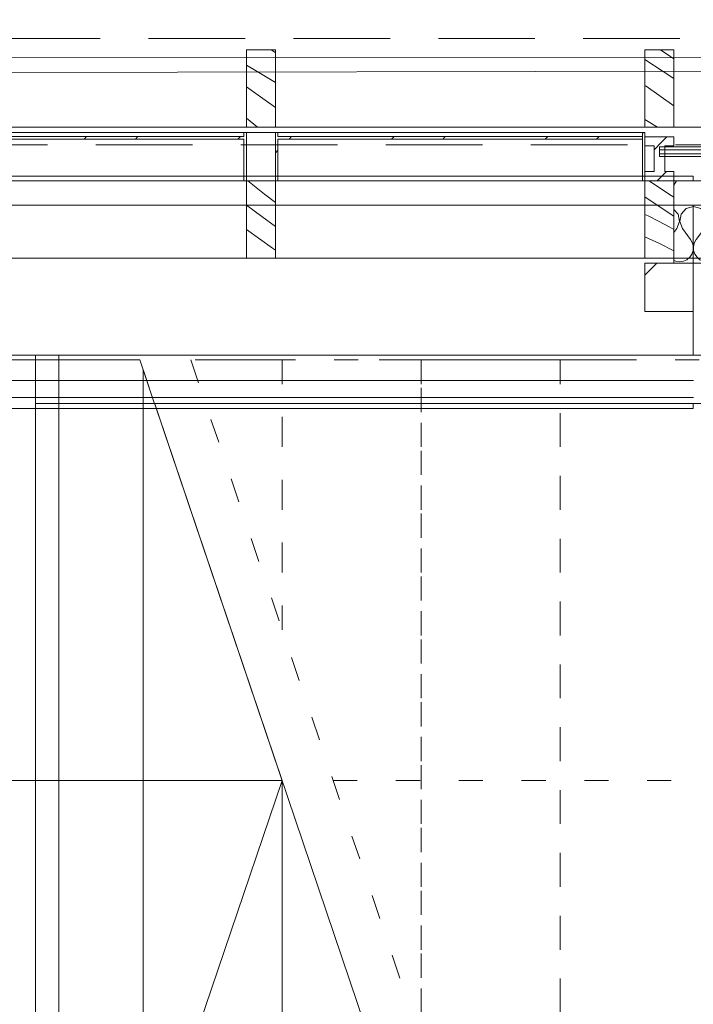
# Model space of a CAD drawing. Header units: millimetres. Extents: x 74467 to 235410, y -65 to 114857.
# Tile 118 of 256: x 95148 to 96543, y 101553 to 103590. Entities that reach past the tile are written whole.
import ezdxf
from ezdxf.enums import TextEntityAlignment as Align

# ---------------------------------------------------------------- set-up
doc = ezdxf.new("R2010")
doc.units = ezdxf.units.MM
doc.header["$MEASUREMENT"] = 0
for name, pattern in [('Katkend topelt', [1093.611073, 529.166651, -211.666656, 141.111112, -211.666656]), ('Katkend varjatud', [300, 200, -100]), ('Punktiir tihe', [176.388884, 0, -176.388884]), ('Putukavõrk', [130, 50, -80]), ('Wipeout_Contour', [1000, 0, -1000])]:
    doc.linetypes.add(name, pattern=pattern)
for name, color, linetype in [('00 Kunstikonkursi LÜ jaoks asendi 2D', 7, 'Continuous'), ('00 Teljed.AR', 7, 'Continuous'), ('1232 Välisseinad.AR', 7, 'Continuous'), ('1235 Vahelaed.AR', 7, 'Continuous'), ('1237 Trepid.AR', 7, 'Continuous'), ('1245 Klaasfassaadid.AR', 7, 'Continuous'), ('1247 Lamellid.AR', 7, 'Continuous'), ('1248 Vihmaveerennid.AR', 7, 'Continuous'), ('1249 Fassaadirestid.AR', 7, 'Continuous'), ('1311 Siseseinad.AR', 7, 'Continuous'), ('1317 Käsipuud.SA', 7, 'Continuous')]:
    doc.layers.add(name, color=color, linetype=linetype)
doc.styles.add('GENERATED_STYLE_3', font='txt')
pattern_1 = [(45, (0, 0), (-159.09903, 159.09903), []), (45, (-53.03, 53.03), (-159.09903, 159.09903), [])]
pattern_2 = [(45, (0, 0), (-176.7767, 176.7767), []), (45, (-35.36, 35.36), (-176.7767, 176.7767), []), (45, (-70.7, 70.7), (-176.7767, 176.7767), [])]
pattern_3 = [(45, (0, 0), (-459.6194, 459.6194), []), (45, (-91.9, 91.9), (-459.6194, 459.6194), [])]

# ---------------------------------------------------------------- blocks, each defined once
blk = doc.blocks.new('Slab_24_1', base_point=(93030.2, 94685.9))
at = {"color": 254, "linetype": 'Wipeout_Contour', "lineweight": 0, "ltscale": 1638970.599316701}
blk.add_wipeout([(93142.6, 95485.8), (93030.2, 94685.9), (93142.6, 94685.9), (94852.6, 94685.9), (94852.6, 96965.9), (98742.6, 96965.9), (98742.6, 98575.9), (98742.6, 103085.9), (96832.6, 103085.9), (96832.6, 98575.9), (93142.6, 98575.9), (93142.6, 96965.9)], dxfattribs=at).dxf.layer = '1235 Vahelaed.AR'
blk = doc.blocks.new('Slab_31_1', base_point=(93242.6, 103265.9))
at = {"layer": '1232 Välisseinad.AR', "color": 7, "linetype": 'Continuous', "lineweight": 13, "flags": 128}
blk.add_lwpolyline([(93242.6, 103265.9), (93242.6, 102784.9), (96542.6, 102784.9), (96542.6, 103265.9)], close=True, dxfattribs=at)
blk = doc.blocks.new('Wall_13_1', base_point=(93142.6, 102895.9))
at = {"color": 254, "linetype": 'Wipeout_Contour', "lineweight": 0, "ltscale": 561157.46853}
blk.add_wipeout([(96832.6, 103255.9), (93142.6, 103255.9), (93142.6, 103205.9), (96832.6, 103205.9)], dxfattribs=at).dxf.layer = '1232 Välisseinad.AR'
at = {"layer": '1232 Välisseinad.AR', "color": 7, "linetype": 'Continuous', "lineweight": 13, "flags": 128}
blk.add_lwpolyline([(96832.6, 103255.9), (93142.6, 103255.9)], dxfattribs=at)
at = {"color": 254, "linetype": 'Wipeout_Contour', "lineweight": 0, "ltscale": 560907.328688}
blk.add_wipeout([(96832.6, 103205.9), (93142.6, 103205.9), (93142.6, 103085.9), (96832.6, 103085.9)], dxfattribs=at).dxf.layer = '1232 Välisseinad.AR'
at = {"color": 254, "linetype": 'Wipeout_Contour', "lineweight": 0, "ltscale": 560451.435164}
blk.add_wipeout([(96832.6, 103085.9), (93142.6, 103085.9), (93142.6, 102895.9), (96832.6, 102895.9)], dxfattribs=at).dxf.layer = '1232 Välisseinad.AR'
at = {"layer": '1232 Välisseinad.AR', "color": 7, "linetype": 'Continuous', "lineweight": 13, "flags": 128}
blk.add_lwpolyline([(93142.6, 102895.9), (96832.6, 102895.9)], dxfattribs=at)
blk = doc.blocks.new('Wall_15_1', base_point=(95180.8, 102895.9))
at = {"color": 254, "linetype": 'Wipeout_Contour', "lineweight": 0, "ltscale": 562517.456687}
blk.add_wipeout([(95180.8, 102795.9), (96642.6, 102795.9), (96642.6, 102895.9), (95180.8, 102895.9)], dxfattribs=at).dxf.layer = '1232 Välisseinad.AR'
at = {"layer": '1232 Välisseinad.AR', "color": 7, "linetype": 'Continuous', "lineweight": 13, "flags": 128}
for points in [[(96642.6, 102895.9), (95180.8, 102895.9)], [(95180.8, 102795.9), (96642.6, 102795.9)]]:
    blk.add_lwpolyline(points, dxfattribs=at)
blk = doc.blocks.new('Beam_5_1', base_point=(92342.6, 103526.9))
at = {"color": 254, "linetype": 'Wipeout_Contour', "lineweight": 0, "ltscale": 560725.534875}
blk.add_wipeout([(92342.6, 103366.9), (96832.6, 103366.9), (96832.6, 103526.9), (92342.6, 103526.9)], dxfattribs=at).dxf.layer = '1247 Lamellid.AR'
at = {"layer": '1247 Lamellid.AR', "color": 7, "linetype": 'Continuous', "lineweight": 13, "flags": 128}
for points in [[(92342.6, 103526.9), (96832.6, 103526.9)], [(92342.6, 103366.9), (96832.6, 103366.9)]]:
    blk.add_lwpolyline(points, dxfattribs=at)
blk = doc.blocks.new('Beam_45_1', base_point=(92342.6, 103526.9))
at = {"layer": '1247 Lamellid.AR', "color": 7, "linetype": 'Katkend varjatud', "lineweight": 13, "flags": 128}
for points in [[(92342.6, 103526.9), (96832.6, 103526.9)], [(92342.6, 103366.9), (96832.6, 103366.9)]]:
    blk.add_lwpolyline(points, dxfattribs=at)
blk = doc.blocks.new('Beam_95_1', base_point=(92372.6, 103255.9))
at = {"color": 254, "linetype": 'Wipeout_Contour', "lineweight": 0, "ltscale": 559966.03123}
blk.add_wipeout([(92372.6, 103255.9), (92372.6, 103095.9), (96832.6, 103095.9), (96832.6, 103255.9)], dxfattribs=at).dxf.layer = '1249 Fassaadirestid.AR'
at = {"layer": '1249 Fassaadirestid.AR', "color": 7, "linetype": 'Continuous', "lineweight": 13}
for p, q in [((92372.6, 103255.9), (96832.6, 103255.9)), ((92372.6, 103095.9), (96832.6, 103095.9))]:
    blk.add_line(p, q, dxfattribs=at)
blk = doc.blocks.new('Beam_96_1', base_point=(92372.6, 103255.9))
at = {"layer": '1249 Fassaadirestid.AR', "color": 7, "linetype": 'Katkend varjatud', "lineweight": 13}
for p, q in [((92372.6, 103255.9), (96832.6, 103255.9)), ((92372.6, 103095.9), (96832.6, 103095.9))]:
    blk.add_line(p, q, dxfattribs=at)
blk = doc.blocks.new('Roof_1_1', base_point=(96542.6, 103205.9))
at = {"layer": '1311 Siseseinad.AR', "color": 7, "linetype": 'Continuous', "lineweight": 13, "flags": 128}
for points in [[(93142.6, 103205.9), (96542.6, 103205.9)], [(96542.6, 103205.9), (96542.6, 102895.9)], [(95229.2, 102895.9), (95229.2, 101165.3)], [(96542.6, 102895.9), (95229.2, 102895.9)]]:
    blk.add_lwpolyline(points, dxfattribs=at)
blk = doc.blocks.new('Roof_2_1', base_point=(95180.8, 101165.3))
at = {"layer": '1311 Siseseinad.AR', "color": 7, "linetype": 'Continuous', "lineweight": 13, "flags": 128}
for points in [[(95180.8, 102895.9), (96642.6, 102895.9)], [(95180.8, 101165.3), (95180.8, 102895.9)], [(96642.6, 102895.9), (96642.6, 101165.3)], [(96642.6, 101165.3), (95180.8, 101165.3)]]:
    blk.add_lwpolyline(points, dxfattribs=at)
blk = doc.blocks.new('Curtain Wall_1_1')
at = {"layer": '1249 Fassaadirestid.AR', "linetype": 'Continuous', "lineweight": 13, "true_color": 0x8c8d8c}
h = blk.add_hatch(dxfattribs=at)
h.set_pattern_fill('Teras_0001', color=252, style=0, pattern_type=2)
h.set_pattern_definition(pattern_1)
h.paths.add_polyline_path([(95617.6, 103355.9), (95612.6, 103355.9), (95612.6, 103255.9), (95617.6, 103255.9)])
h = blk.add_hatch(dxfattribs=at)
h.set_pattern_fill('Teras_0001', color=252, style=0, pattern_type=2)
h.set_pattern_definition(pattern_1)
h.paths.add_polyline_path([(95682.6, 103355.9), (95677.6, 103355.9), (95677.6, 103255.9), (95682.6, 103255.9)])
h = blk.add_hatch(dxfattribs=at)
h.set_pattern_fill('Teras_0001', color=252, style=0, pattern_type=2)
h.set_pattern_definition(pattern_1)
h.paths.add_polyline_path([(96437.6, 103255.9), (96442.6, 103255.9), (96442.6, 103355.9), (96437.6, 103355.9)])
h = blk.add_hatch(dxfattribs=at)
h.set_pattern_fill('Teras_0001', color=252, style=0, pattern_type=2)
h.set_pattern_definition(pattern_1)
h.paths.add_polyline_path([(94857.6, 103347.9), (94857.6, 103342.7), (95612.6, 103342.7), (95612.6, 103347.9)])
h = blk.add_hatch(dxfattribs=at)
h.set_pattern_fill('Teras_0001', color=252, style=0, pattern_type=2)
h.set_pattern_definition(pattern_1)
h.paths.add_polyline_path([(95682.6, 103347.9), (95682.6, 103342.7), (96437.6, 103342.7), (96437.6, 103347.9)])
at = {"layer": '1249 Fassaadirestid.AR', "color": 7, "linetype": 'Katkend varjatud', "lineweight": 13}
for p, q in [((94857.6, 103355.9), (95617.6, 103355.9)), ((94857.6, 103355.9), (95617.6, 103355.9)), ((94857.6, 103355.9), (95617.6, 103355.9)), ((94857.6, 103355.9), (95617.6, 103355.9)), ((94857.6, 103355.9), (95617.6, 103355.9)), ((94857.6, 103355.9), (95617.6, 103355.9)), ((94857.6, 103355.9), (95617.6, 103355.9)), ((94857.6, 103355.9), (95617.6, 103355.9)), ((94857.6, 103355.9), (95617.6, 103355.9)), ((94857.6, 103355.9), (95617.6, 103355.9)), ((94857.6, 103355.9), (95617.6, 103355.9)), ((94857.6, 103355.9), (95617.6, 103355.9)), ((94857.6, 103355.9), (95617.6, 103355.9)), ((94857.6, 103355.9), (95617.6, 103355.9)), ((94857.6, 103355.9), (95617.6, 103355.9)), ((94857.6, 103355.9), (95617.6, 103355.9)), ((94857.6, 103355.9), (95617.6, 103355.9)), ((94857.6, 103355.9), (95617.6, 103355.9)), ((94857.6, 103355.9), (95617.6, 103355.9)), ((94857.6, 103355.9), (95617.6, 103355.9)), ((94857.6, 103355.9), (95617.6, 103355.9)), ((94857.6, 103355.9), (95617.6, 103355.9)), ((94857.6, 103355.9), (95617.6, 103355.9)), ((94857.6, 103355.9), (95617.6, 103355.9)), ((94857.6, 103355.9), (95617.6, 103355.9)), ((94857.6, 103355.9), (95617.6, 103355.9)), ((94857.6, 103355.9), (95617.6, 103355.9)), ((94857.6, 103355.9), (95617.6, 103355.9)), ((94857.6, 103355.9), (95617.6, 103355.9)), ((94857.6, 103355.9), (95617.6, 103355.9)), ((94857.6, 103355.9), (95617.6, 103355.9)), ((94857.6, 103355.9), (95617.6, 103355.9)), ((94857.6, 103355.9), (95617.6, 103355.9)), ((94857.6, 103355.9), (95617.6, 103355.9)), ((94857.6, 103355.9), (95617.6, 103355.9)), ((94857.6, 103355.9), (95617.6, 103355.9)), ((94857.6, 103355.9), (95617.6, 103355.9)), ((94857.6, 103355.9), (95617.6, 103355.9)), ((94857.6, 103355.9), (95617.6, 103355.9)), ((94857.6, 103355.9), (95617.6, 103355.9)), ((94857.6, 103355.9), (95617.6, 103355.9)), ((94857.6, 103355.9), (95617.6, 103355.9)), ((94857.6, 103355.9), (95617.6, 103355.9)), ((95617.6, 103355.9), (95652.6, 103355.9)), ((95652.6, 103355.9), (95682.6, 103355.9)), ((95682.6, 103355.9), (96440.1, 103355.9)), ((95682.6, 103355.9), (96440.1, 103355.9)), ((95682.6, 103355.9), (96440.1, 103355.9)), ((95682.6, 103355.9), (96440.1, 103355.9)), ((95682.6, 103355.9), (96440.1, 103355.9)), ((95682.6, 103355.9), (96440.1, 103355.9)), ((95682.6, 103355.9), (96440.1, 103355.9)), ((95682.6, 103355.9), (96440.1, 103355.9)), ((95682.6, 103355.9), (96440.1, 103355.9)), ((95682.6, 103355.9), (96440.1, 103355.9)), ((95682.6, 103355.9), (96440.1, 103355.9)), ((95682.6, 103355.9), (96440.1, 103355.9)), ((95682.6, 103355.9), (96440.1, 103355.9)), ((95682.6, 103355.9), (96440.1, 103355.9)), ((95682.6, 103355.9), (96440.1, 103355.9)), ((95682.6, 103355.9), (96440.1, 103355.9)), ((95682.6, 103355.9), (96440.1, 103355.9)), ((95682.6, 103355.9), (96440.1, 103355.9)), ((95682.6, 103355.9), (96440.1, 103355.9)), ((95682.6, 103355.9), (96440.1, 103355.9)), ((95682.6, 103355.9), (96440.1, 103355.9)), ((95682.6, 103355.9), (96440.1, 103355.9)), ((95682.6, 103355.9), (96440.1, 103355.9)), ((95682.6, 103355.9), (96440.1, 103355.9)), ((95682.6, 103355.9), (96440.1, 103355.9)), ((95682.6, 103355.9), (96440.1, 103355.9)), ((95682.6, 103355.9), (96440.1, 103355.9)), ((95682.6, 103355.9), (96440.1, 103355.9)), ((95682.6, 103355.9), (96440.1, 103355.9)), ((95682.6, 103355.9), (96440.1, 103355.9)), ((95682.6, 103355.9), (96440.1, 103355.9)), ((95682.6, 103355.9), (96440.1, 103355.9)), ((95682.6, 103355.9), (96440.1, 103355.9)), ((95682.6, 103355.9), (96440.1, 103355.9)), ((95682.6, 103355.9), (96440.1, 103355.9)), ((95682.6, 103355.9), (96440.1, 103355.9)), ((95682.6, 103355.9), (96440.1, 103355.9)), ((95682.6, 103355.9), (96440.1, 103355.9)), ((95682.6, 103355.9), (96440.1, 103355.9)), ((95682.6, 103355.9), (96440.1, 103355.9)), ((95682.6, 103355.9), (96440.1, 103355.9)), ((95682.6, 103355.9), (96440.1, 103355.9)), ((95682.6, 103355.9), (96440.1, 103355.9)), ((96440.1, 103355.9), (96440.1, 103355.9)), ((96440.1, 103355.9), (96440.1, 103355.9)), ((96440.1, 103355.9), (96440.1, 103355.9)), ((96440.1, 103355.9), (96440.1, 103355.9))]:
    blk.add_line(p, q, dxfattribs=at)
at = {"layer": '1249 Fassaadirestid.AR', "color": 7, "linetype": 'Continuous', "lineweight": 13}
for p, q in [((94857.6, 103355.9), (95617.6, 103355.9)), ((94857.6, 103355.9), (95617.6, 103355.9)), ((94857.6, 103355.9), (95617.6, 103355.9)), ((94857.6, 103355.9), (95617.6, 103355.9)), ((94857.6, 103355.9), (95617.6, 103355.9)), ((94857.6, 103355.9), (95617.6, 103355.9)), ((94857.6, 103355.9), (95617.6, 103355.9)), ((94857.6, 103355.9), (95617.6, 103355.9)), ((94857.6, 103355.9), (95617.6, 103355.9)), ((94857.6, 103355.9), (95617.6, 103355.9)), ((94857.6, 103355.9), (95617.6, 103355.9)), ((94857.6, 103355.9), (95617.6, 103355.9)), ((94857.6, 103355.9), (95617.6, 103355.9)), ((94857.6, 103355.9), (95617.6, 103355.9)), ((94857.6, 103355.9), (95617.6, 103355.9)), ((94857.6, 103355.9), (95617.6, 103355.9)), ((94857.6, 103355.9), (95617.6, 103355.9)), ((94857.6, 103355.9), (95617.6, 103355.9)), ((94857.6, 103355.9), (95617.6, 103355.9)), ((94857.6, 103355.9), (95617.6, 103355.9)), ((94857.6, 103355.9), (95617.6, 103355.9)), ((94857.6, 103355.9), (95617.6, 103355.9)), ((94857.6, 103355.9), (95617.6, 103355.9)), ((94857.6, 103355.9), (95617.6, 103355.9)), ((94857.6, 103355.9), (95617.6, 103355.9)), ((94857.6, 103355.9), (95617.6, 103355.9)), ((94857.6, 103355.9), (95617.6, 103355.9)), ((94857.6, 103355.9), (95617.6, 103355.9)), ((95612.6, 103355.9), (95612.6, 103347.9)), ((95617.6, 103355.9), (95612.6, 103355.9)), ((95617.6, 103355.9), (95652.6, 103355.9)), ((95617.6, 103355.9), (95617.6, 103255.9)), ((95652.6, 103355.9), (95682.6, 103355.9)), ((95682.6, 103355.9), (95677.6, 103355.9)), ((95677.6, 103355.9), (95677.6, 103255.9)), ((95682.6, 103355.9), (96440.1, 103355.9)), ((95682.6, 103355.9), (96440.1, 103355.9)), ((95682.6, 103355.9), (96440.1, 103355.9)), ((95682.6, 103355.9), (96440.1, 103355.9)), ((95682.6, 103355.9), (96440.1, 103355.9)), ((95682.6, 103355.9), (96440.1, 103355.9)), ((95682.6, 103355.9), (96440.1, 103355.9)), ((95682.6, 103355.9), (96440.1, 103355.9)), ((95682.6, 103355.9), (96440.1, 103355.9)), ((95682.6, 103355.9), (96440.1, 103355.9)), ((95682.6, 103355.9), (96440.1, 103355.9)), ((95682.6, 103355.9), (96440.1, 103355.9)), ((95682.6, 103355.9), (96440.1, 103355.9)), ((95682.6, 103355.9), (96440.1, 103355.9)), ((95682.6, 103355.9), (96440.1, 103355.9)), ((95682.6, 103355.9), (96440.1, 103355.9)), ((95682.6, 103355.9), (96440.1, 103355.9)), ((95682.6, 103355.9), (96440.1, 103355.9)), ((95682.6, 103355.9), (96440.1, 103355.9)), ((95682.6, 103355.9), (96440.1, 103355.9)), ((95682.6, 103355.9), (96440.1, 103355.9)), ((95682.6, 103355.9), (96440.1, 103355.9)), ((95682.6, 103355.9), (96440.1, 103355.9)), ((95682.6, 103355.9), (96440.1, 103355.9)), ((95682.6, 103355.9), (96440.1, 103355.9)), ((95682.6, 103355.9), (96440.1, 103355.9)), ((95682.6, 103355.9), (96440.1, 103355.9)), ((95682.6, 103355.9), (96440.1, 103355.9)), ((95682.6, 103355.9), (95682.6, 103347.9)), ((96440.1, 103355.9), (96440.1, 103355.9)), ((95612.6, 103347.9), (94857.6, 103347.9)), ((95612.6, 103342.7), (94857.6, 103342.7)), ((95612.6, 103342.7), (95612.6, 103255.9)), ((96437.6, 103347.9), (95682.6, 103347.9)), ((95682.6, 103342.7), (95682.6, 103255.9)), ((96437.6, 103342.7), (95682.6, 103342.7)), ((95617.6, 103255.9), (95612.6, 103255.9)), ((95682.6, 103255.9), (95677.6, 103255.9))]:
    blk.add_line(p, q, dxfattribs=at)
at = {"layer": '1249 Fassaadirestid.AR', "color": 7, "linetype": 'Continuous', "lineweight": 15}
for p, q in [((96437.6, 103355.9), (96437.6, 103347.9)), ((96442.6, 103355.9), (96437.6, 103355.9)), ((96442.6, 103355.9), (96442.6, 103255.9)), ((96437.6, 103347.9), (96437.6, 103342.7)), ((96437.6, 103342.7), (96437.6, 103255.9)), ((96442.6, 103255.9), (96437.6, 103255.9))]:
    blk.add_line(p, q, dxfattribs=at)
at = {"layer": '1249 Fassaadirestid.AR', "color": 7, "linetype": 'Katkend varjatud', "lineweight": 13}
for p in [(95617.6, 103355.9), (95617.6, 103355.9), (95617.6, 103355.9), (95617.6, 103355.9), (95617.6, 103355.9), (95617.6, 103355.9), (95617.6, 103355.9), (95617.6, 103355.9), (95617.6, 103355.9), (95617.6, 103355.9), (95617.6, 103355.9), (95617.6, 103355.9), (95617.6, 103355.9), (95617.6, 103355.9), (95617.6, 103355.9), (95617.6, 103355.9), (95617.6, 103355.9), (95617.6, 103355.9), (95617.6, 103355.9), (95617.6, 103355.9), (95617.6, 103355.9), (95617.6, 103355.9), (95617.6, 103355.9), (95617.6, 103355.9), (95617.6, 103355.9), (95617.6, 103355.9), (95617.6, 103355.9), (95617.6, 103355.9), (95617.6, 103355.9), (95617.6, 103355.9), (95617.6, 103355.9), (95617.6, 103355.9), (95617.6, 103355.9), (95617.6, 103355.9), (95617.6, 103355.9), (95617.6, 103355.9), (95617.6, 103355.9), (95617.6, 103355.9), (95617.6, 103355.9), (95617.6, 103355.9), (95617.6, 103355.9), (95617.6, 103355.9), (95617.6, 103355.9), (95682.6, 103355.9), (95682.6, 103355.9), (95682.6, 103355.9), (95682.6, 103355.9), (95682.6, 103355.9), (95682.6, 103355.9), (95682.6, 103355.9), (95682.6, 103355.9), (95682.6, 103355.9), (95682.6, 103355.9), (95682.6, 103355.9), (95682.6, 103355.9), (95682.6, 103355.9), (95682.6, 103355.9), (95682.6, 103355.9), (95682.6, 103355.9), (95682.6, 103355.9), (95682.6, 103355.9), (95682.6, 103355.9), (95682.6, 103355.9), (95682.6, 103355.9), (95682.6, 103355.9), (95682.6, 103355.9), (95682.6, 103355.9), (95682.6, 103355.9), (95682.6, 103355.9), (95682.6, 103355.9), (95682.6, 103355.9), (95682.6, 103355.9), (95682.6, 103355.9), (95682.6, 103355.9), (95682.6, 103355.9), (95682.6, 103355.9), (95682.6, 103355.9), (95682.6, 103355.9), (95682.6, 103355.9), (95682.6, 103355.9), (95682.6, 103355.9), (95682.6, 103355.9), (95682.6, 103355.9), (95682.6, 103355.9), (95682.6, 103355.9), (95682.6, 103355.9), (96440.1, 103355.9), (96440.1, 103355.9), (96440.1, 103355.9), (96440.1, 103355.9), (96440.1, 103355.9), (96440.1, 103355.9), (96440.1, 103355.9), (96440.1, 103355.9), (96440.1, 103355.9), (96440.1, 103355.9), (96440.1, 103355.9), (96440.1, 103355.9), (96440.1, 103355.9), (96440.1, 103355.9), (96440.1, 103355.9), (96440.1, 103355.9), (96440.1, 103355.9), (96440.1, 103355.9), (96440.1, 103355.9), (96440.1, 103355.9), (96440.1, 103355.9), (96440.1, 103355.9), (96440.1, 103355.9), (96440.1, 103355.9), (96440.1, 103355.9), (96440.1, 103355.9), (96440.1, 103355.9), (96440.1, 103355.9), (96440.1, 103355.9), (96440.1, 103355.9), (96440.1, 103355.9), (96440.1, 103355.9), (96440.1, 103355.9), (96440.1, 103355.9), (96440.1, 103355.9), (96440.1, 103355.9), (96440.1, 103355.9), (96440.1, 103355.9), (96440.1, 103355.9)]:
    blk.add_point(p, dxfattribs=at)
at = {"layer": '1249 Fassaadirestid.AR', "color": 7, "linetype": 'Continuous', "lineweight": 13}
for p in [(95617.6, 103355.9), (95617.6, 103355.9), (95617.6, 103355.9), (95617.6, 103355.9), (95617.6, 103355.9), (95617.6, 103355.9), (95617.6, 103355.9), (95617.6, 103355.9), (95617.6, 103355.9), (95617.6, 103355.9), (95617.6, 103355.9), (95617.6, 103355.9), (95617.6, 103355.9), (95617.6, 103355.9), (95617.6, 103355.9), (95617.6, 103355.9), (95617.6, 103355.9), (95617.6, 103355.9), (95617.6, 103355.9), (95617.6, 103355.9), (95617.6, 103355.9), (95617.6, 103355.9), (95617.6, 103355.9), (95617.6, 103355.9), (95617.6, 103355.9), (95617.6, 103355.9), (95617.6, 103355.9), (95617.6, 103355.9), (95682.6, 103355.9), (95682.6, 103355.9), (95682.6, 103355.9), (95682.6, 103355.9), (95682.6, 103355.9), (95682.6, 103355.9), (95682.6, 103355.9), (95682.6, 103355.9), (95682.6, 103355.9), (95682.6, 103355.9), (95682.6, 103355.9), (95682.6, 103355.9), (95682.6, 103355.9), (95682.6, 103355.9), (95682.6, 103355.9), (95682.6, 103355.9), (95682.6, 103355.9), (95682.6, 103355.9), (95682.6, 103355.9), (95682.6, 103355.9), (95682.6, 103355.9), (95682.6, 103355.9), (95682.6, 103355.9), (95682.6, 103355.9), (95682.6, 103355.9), (95682.6, 103355.9), (95682.6, 103355.9), (95682.6, 103355.9), (96440.1, 103355.9), (96440.1, 103355.9), (96440.1, 103355.9), (96440.1, 103355.9), (96440.1, 103355.9), (96440.1, 103355.9), (96440.1, 103355.9), (96440.1, 103355.9), (96440.1, 103355.9), (96440.1, 103355.9), (96440.1, 103355.9), (96440.1, 103355.9), (96440.1, 103355.9), (96440.1, 103355.9), (96440.1, 103355.9), (96440.1, 103355.9), (96440.1, 103355.9), (96440.1, 103355.9), (96440.1, 103355.9), (96440.1, 103355.9), (96440.1, 103355.9), (96440.1, 103355.9), (96440.1, 103355.9), (96440.1, 103355.9), (96440.1, 103355.9), (96440.1, 103355.9), (96440.1, 103355.9)]:
    blk.add_point(p, dxfattribs=at)
blk = doc.blocks.new('*X1634')
at = {"layer": '1232 Välisseinad.AR', "color": 252, "linetype": 'Continuous', "lineweight": 13, "true_color": 0x8c8d8c}
for p, q in [((96511.3, 103187.2), (96502.6, 103196.7)), ((96527.8, 103198.8), (96517.3, 103187.2)), ((96542.8, 103203), (96527.8, 103198.8)), ((96557.9, 103198.8), (96542.8, 103203)), ((96568.4, 103187.2), (96557.9, 103198.8)), ((96585, 103198.8), (96574.4, 103187.2)), ((96600, 103203), (96585, 103198.8)), ((96615, 103198.8), (96600, 103203)), ((96625.5, 103187.2), (96615, 103198.8)), ((96642.1, 103198.8), (96631.6, 103187.2)), ((96657.1, 103203), (96642.1, 103198.8)), ((96672.2, 103198.8), (96657.1, 103203)), ((96682.7, 103187.2), (96672.2, 103198.8)), ((96699.3, 103198.8), (96688.7, 103187.2)), ((96714.3, 103203), (96699.3, 103198.8)), ((96729.3, 103198.8), (96714.3, 103203)), ((96739.8, 103187.2), (96729.3, 103198.8)), ((96756.4, 103198.8), (96745.9, 103187.2)), ((96771.4, 103203), (96756.4, 103198.8)), ((96786.4, 103198.8), (96771.4, 103203)), ((96797, 103187.2), (96786.4, 103198.8)), ((96813.5, 103198.8), (96803, 103187.2)), ((96828.6, 103203), (96813.5, 103198.8)), ((96832.6, 103201.9), (96828.6, 103203)), ((96508.6, 103157.3), (96514.2, 103171.9)), ((96514.2, 103171.9), (96511.3, 103187.2)), ((96517.3, 103187.2), (96514.4, 103171.9)), ((96514.4, 103171.9), (96520, 103157.3)), ((96565.7, 103157.3), (96571.3, 103171.9)), ((96571.3, 103171.9), (96568.4, 103187.2)), ((96574.4, 103187.2), (96571.5, 103171.9)), ((96571.5, 103171.9), (96577.1, 103157.3)), ((96622.8, 103157.3), (96628.4, 103171.9)), ((96628.4, 103171.9), (96625.5, 103187.2)), ((96631.6, 103187.2), (96628.7, 103171.9)), ((96628.7, 103171.9), (96634.3, 103157.3)), ((96680, 103157.3), (96685.6, 103171.9)), ((96685.6, 103171.9), (96682.7, 103187.2)), ((96688.7, 103187.2), (96685.8, 103171.9)), ((96685.8, 103171.9), (96691.4, 103157.3)), ((96737.1, 103157.3), (96742.7, 103171.9)), ((96742.7, 103171.9), (96739.8, 103187.2)), ((96745.9, 103187.2), (96743, 103171.9)), ((96743, 103171.9), (96748.6, 103157.3)), ((96794.3, 103157.3), (96799.9, 103171.9)), ((96799.9, 103171.9), (96797, 103187.2)), ((96803, 103187.2), (96800.1, 103171.9)), ((96800.1, 103171.9), (96805.7, 103157.3)), ((96508.6, 103157.3), (96502.6, 103149.4)), ((96520, 103157.3), (96537.1, 103134.5)), ((96565.7, 103157.3), (96548.6, 103134.5)), ((96577.1, 103157.3), (96594.3, 103134.5)), ((96622.8, 103157.3), (96605.7, 103134.5)), ((96634.3, 103157.3), (96651.4, 103134.5)), ((96680, 103157.3), (96662.8, 103134.5)), ((96691.4, 103157.3), (96708.6, 103134.5)), ((96737.1, 103157.3), (96720, 103134.5)), ((96748.6, 103157.3), (96765.7, 103134.5)), ((96794.3, 103157.3), (96777.1, 103134.5)), ((96805.7, 103157.3), (96822.8, 103134.5)), ((96540.9, 103127.6), (96537.1, 103134.5)), ((96542.7, 103119.9), (96540.9, 103127.6)), ((96544.7, 103127.6), (96543, 103119.9)), ((96548.6, 103134.5), (96544.7, 103127.6)), ((96598.1, 103127.6), (96594.3, 103134.5)), ((96599.9, 103119.9), (96598.1, 103127.6)), ((96601.9, 103127.6), (96600.1, 103119.9)), ((96605.7, 103134.5), (96601.9, 103127.6)), ((96655.2, 103127.6), (96651.4, 103134.5)), ((96657, 103119.9), (96655.2, 103127.6)), ((96659, 103127.6), (96657.2, 103119.9)), ((96662.8, 103134.5), (96659, 103127.6)), ((96712.4, 103127.6), (96708.6, 103134.5)), ((96714.2, 103119.9), (96712.4, 103127.6)), ((96716.2, 103127.6), (96714.4, 103119.9)), ((96720, 103134.5), (96716.2, 103127.6)), ((96769.5, 103127.6), (96765.7, 103134.5)), ((96771.3, 103119.9), (96769.5, 103127.6)), ((96773.3, 103127.6), (96771.5, 103119.9)), ((96777.1, 103134.5), (96773.3, 103127.6)), ((96826.7, 103127.6), (96822.8, 103134.5)), ((96828.4, 103119.9), (96826.7, 103127.6)), ((96830.5, 103127.6), (96828.7, 103119.9)), ((96832.6, 103131.5), (96830.5, 103127.6)), ((96539.8, 103104.5), (96542.3, 103112)), ((96542.3, 103112), (96542.7, 103119.9)), ((96543, 103119.9), (96543.3, 103112)), ((96543.3, 103112), (96545.9, 103104.5)), ((96597, 103104.5), (96599.5, 103112)), ((96599.5, 103112), (96599.9, 103119.9)), ((96600.1, 103119.9), (96600.5, 103112)), ((96600.5, 103112), (96603, 103104.5)), ((96654.1, 103104.5), (96656.6, 103112)), ((96656.6, 103112), (96657, 103119.9)), ((96657.2, 103119.9), (96657.6, 103112)), ((96657.6, 103112), (96660.1, 103104.5)), ((96711.3, 103104.5), (96713.8, 103112)), ((96713.8, 103112), (96714.2, 103119.9)), ((96714.4, 103119.9), (96714.8, 103112)), ((96714.8, 103112), (96717.3, 103104.5)), ((96768.4, 103104.5), (96770.9, 103112)), ((96770.9, 103112), (96771.3, 103119.9)), ((96771.5, 103119.9), (96771.9, 103112)), ((96771.9, 103112), (96774.4, 103104.5)), ((96825.5, 103104.5), (96828.1, 103112)), ((96828.1, 103112), (96828.4, 103119.9)), ((96828.7, 103119.9), (96829.1, 103112)), ((96829.1, 103112), (96831.6, 103104.5)), ((96502.6, 103091.5), (96506.5, 103089.8)), ((96506.5, 103089.8), (96514.3, 103088.7)), ((96514.3, 103088.7), (96522.1, 103089.8)), ((96522.1, 103089.8), (96529.3, 103093)), ((96529.3, 103093), (96535.4, 103098)), ((96535.4, 103098), (96539.8, 103104.5)), ((96545.9, 103104.5), (96550.3, 103098)), ((96550.3, 103098), (96556.4, 103093)), ((96556.4, 103093), (96563.6, 103089.8)), ((96563.6, 103089.8), (96571.4, 103088.7)), ((96571.4, 103088.7), (96579.2, 103089.8)), ((96579.2, 103089.8), (96586.4, 103093)), ((96586.4, 103093), (96592.5, 103098)), ((96592.5, 103098), (96597, 103104.5)), ((96603, 103104.5), (96607.5, 103098)), ((96607.5, 103098), (96613.5, 103093)), ((96613.5, 103093), (96620.8, 103089.8)), ((96620.8, 103089.8), (96628.6, 103088.7)), ((96628.6, 103088.7), (96636.4, 103089.8)), ((96636.4, 103089.8), (96643.6, 103093)), ((96643.6, 103093), (96649.6, 103098)), ((96649.6, 103098), (96654.1, 103104.5)), ((96660.1, 103104.5), (96664.6, 103098)), ((96664.6, 103098), (96670.7, 103093)), ((96670.7, 103093), (96677.9, 103089.8)), ((96677.9, 103089.8), (96685.7, 103088.7)), ((96685.7, 103088.7), (96693.5, 103089.8)), ((96693.5, 103089.8), (96700.7, 103093)), ((96700.7, 103093), (96706.8, 103098)), ((96706.8, 103098), (96711.3, 103104.5)), ((96717.3, 103104.5), (96721.8, 103098)), ((96721.8, 103098), (96727.8, 103093)), ((96727.8, 103093), (96735, 103089.8)), ((96735, 103089.8), (96742.8, 103088.7)), ((96742.8, 103088.7), (96750.7, 103089.8)), ((96750.7, 103089.8), (96757.9, 103093)), ((96757.9, 103093), (96763.9, 103098)), ((96763.9, 103098), (96768.4, 103104.5)), ((96774.4, 103104.5), (96778.9, 103098)), ((96778.9, 103098), (96785, 103093)), ((96785, 103093), (96792.2, 103089.8)), ((96792.2, 103089.8), (96800, 103088.7)), ((96800, 103088.7), (96807.8, 103089.8)), ((96807.8, 103089.8), (96815, 103093)), ((96815, 103093), (96821.1, 103098)), ((96821.1, 103098), (96825.5, 103104.5)), ((96831.6, 103104.5), (96832.6, 103103))]:
    blk.add_line(p, q, dxfattribs=at)
blk = doc.blocks.new('Wall_637_1', base_point=(96502.6, 103255.9))
at = {"layer": '1232 Välisseinad.AR', "linetype": 'Continuous', "lineweight": 13, "true_color": 0x8c8d8c}
h = blk.add_hatch(dxfattribs=at)
h.set_pattern_fill('Insulatsioon_vill_0001', color=252, style=0, pattern_type=2)
h.set_pattern_definition([(60, (0, 0), (-129.90381, 75), []), (120, (0, 0), (129.90381, 75), [])])
h.paths.add_polyline_path([(96832.6, 103255.9), (96502.6, 103255.9), (96502.6, 103205.9), (96832.6, 103205.9)])
at = {"layer": '1232 Välisseinad.AR', "color": 7, "linetype": 'Continuous', "lineweight": 13}
blk.add_line((96832.6, 103205.9), (96502.6, 103205.9), dxfattribs=at)
at = {"layer": '1232 Välisseinad.AR', "color": 7, "linetype": 'Continuous', "lineweight": 13, "flags": 128}
for points in [[(96832.6, 103255.9), (96502.6, 103255.9)], [(96502.6, 103255.9), (96502.6, 103205.9)], [(96832.6, 103255.9), (96832.6, 103205.9)], [(96502.6, 103205.9), (96502.6, 103085.9)], [(96832.6, 103205.9), (96832.6, 103085.9)]]:
    blk.add_lwpolyline(points, dxfattribs=at)
at = {"layer": '1232 Välisseinad.AR', "color": 7, "linetype": 'Continuous', "lineweight": 15, "flags": 128}
blk.add_lwpolyline([(96502.6, 103085.9), (96832.6, 103085.9)], dxfattribs=at)
at = {"layer": '1232 Välisseinad.AR', "color": 7, "lineweight": 15}
blk.add_blockref('*X1634', (0, 0), dxfattribs=at)
blk = doc.blocks.new('*X2105')
at = {"layer": '1247 Lamellid.AR', "color": 7, "linetype": 'Continuous', "lineweight": 13}
for p, q in [((95674.3, 103523.5), (95668.7, 103526.9)), ((95677.6, 103521.1), (95674.3, 103523.5)), ((95639.6, 103482.3), (95617.6, 103495.6)), ((95677.6, 103459.6), (95639.6, 103482.3)), ((95617.7, 103450.8), (95617.6, 103450.9)), ((95651.7, 103426.5), (95617.7, 103450.8)), ((95677.6, 103408), (95651.7, 103426.5)), ((95640.3, 103366.9), (95617.6, 103386))]:
    blk.add_line(p, q, dxfattribs=at)
blk = doc.blocks.new('Column_128_1', base_point=(95647.6, 103366.9))
at = {"layer": '1247 Lamellid.AR', "color": 7, "linetype": 'Continuous', "lineweight": 13, "flags": 128}
blk.add_lwpolyline([(95617.6, 103366.9), (95677.6, 103366.9), (95677.6, 103526.9), (95617.6, 103526.9)], close=True, dxfattribs=at)
at = {"layer": '1247 Lamellid.AR', "color": 7, "lineweight": 15}
blk.add_blockref('*X2105', (0, 0), dxfattribs=at)
blk = doc.blocks.new('*X2373')
at = {"layer": '1249 Fassaadirestid.AR', "color": 7, "linetype": 'Continuous', "lineweight": 13}
for p, q in [((95655.3, 103228.4), (95620.8, 103255.9)), ((95677.6, 103211.2), (95655.3, 103228.4)), ((95649.3, 103182.6), (95617.6, 103206.1)), ((95677.6, 103162), (95649.3, 103182.6)), ((95671.5, 103117), (95617.6, 103155.4)), ((95677.6, 103112.7), (95671.5, 103117))]:
    blk.add_line(p, q, dxfattribs=at)
blk = doc.blocks.new('Column_265_1', base_point=(95647.6, 103095.9))
at = {"layer": '1249 Fassaadirestid.AR', "color": 7, "linetype": 'Continuous', "lineweight": 13, "flags": 128}
blk.add_lwpolyline([(95617.6, 103095.9), (95677.6, 103095.9), (95677.6, 103255.9), (95617.6, 103255.9)], close=True, dxfattribs=at)
at = {"layer": '1249 Fassaadirestid.AR', "color": 7, "lineweight": 15}
blk.add_blockref('*X2373', (0, 0), dxfattribs=at)
blk = doc.blocks.new('*X2375')
at = {"layer": '1247 Lamellid.AR', "color": 7, "linetype": 'Continuous', "lineweight": 13}
for p, q in [((96494.3, 103514), (96475, 103526.9)), ((96502.6, 103508.5), (96494.3, 103514)), ((96480, 103482.4), (96442.6, 103507.2)), ((96502.6, 103467.8), (96480, 103482.4)), ((96445.3, 103451.8), (96442.6, 103453.7)), ((96502.6, 103411.1), (96445.3, 103451.8)), ((96468.7, 103366.9), (96442.6, 103383.1))]:
    blk.add_line(p, q, dxfattribs=at)
blk = doc.blocks.new('Column_266_1', base_point=(96472.6, 103366.9))
at = {"layer": '1247 Lamellid.AR', "color": 7, "linetype": 'Continuous', "lineweight": 13, "flags": 128}
blk.add_lwpolyline([(96442.6, 103366.9), (96502.6, 103366.9), (96502.6, 103526.9), (96442.6, 103526.9)], close=True, dxfattribs=at)
at = {"layer": '1247 Lamellid.AR', "color": 7, "lineweight": 15}
blk.add_blockref('*X2375', (0, 0), dxfattribs=at)
blk = doc.blocks.new('Railing_6_1')
at = {"layer": '1317 Käsipuud.SA', "color": 7, "linetype": 'Continuous', "lineweight": 13}
for p, q in [((96543.2, 102843.2), (94987.2, 102843.3)), ((96543.2, 102843.2), (94987.2, 102843.3)), ((94987.2, 102808.3), (96543.1, 102808.2)), ((94987.2, 102808.3), (96543.1, 102808.2))]:
    blk.add_line(p, q, dxfattribs=at)
blk = doc.blocks.new('Beam_104_1', base_point=(85406.1, 103330.9))
at = {"layer": '1248 Vihmaveerennid.AR', "color": 7, "linetype": 'Katkend varjatud', "lineweight": 13}
for p, q in [((85214.9, 103550.9), (96832.6, 103550.9)), ((85406.1, 103330.9), (96832.6, 103330.9))]:
    blk.add_line(p, q, dxfattribs=at)
blk = doc.blocks.new('*X3553')
at = {"layer": '1245 Klaasfassaadid.AR', "color": 7, "linetype": 'Continuous', "lineweight": 13}
for p, q in [((96491.3, 103229.4), (96451.5, 103255.9)), ((96502.6, 103222.1), (96491.3, 103229.4)), ((96492.8, 103189.4), (96442.6, 103223.3)), ((96502.6, 103182.9), (96492.8, 103189.4)), ((96442.6, 103186.8), (96449, 103183.7)), ((96449, 103183.7), (96470.9, 103172.6)), ((96470.9, 103172.6), (96492.6, 103161.2)), ((96492.6, 103161.2), (96502.6, 103155.7)), ((96442.6, 103140.6), (96472.6, 103126.8)), ((96472.6, 103126.8), (96502.6, 103111.4))]:
    blk.add_line(p, q, dxfattribs=at)
blk = doc.blocks.new('*X3554')
at = {"layer": '1245 Klaasfassaadid.AR', "color": 7, "linetype": 'Continuous', "lineweight": 13}
for p, q in [((96794, 103253), (96790, 103255.9)), ((96827.7, 103228.3), (96794, 103253)), ((96832.6, 103252.6), (96827.5, 103255.9)), ((96772.6, 103225.5), (96806, 103202.3)), ((96832.6, 103224.7), (96827.7, 103228.3)), ((96817.1, 103194.1), (96806, 103202.3)), ((96828, 103185.8), (96817.1, 103194.1)), ((96832.6, 103182.1), (96828, 103185.8)), ((96795.9, 103140.5), (96772.6, 103152.1)), ((96832.6, 103118.9), (96795.9, 103140.5))]:
    blk.add_line(p, q, dxfattribs=at)
blk = doc.blocks.new('Curtain Wall_32_1')
at = {"layer": '1245 Klaasfassaadid.AR', "linetype": 'Continuous', "lineweight": 0, "true_color": 0x000000}
h = blk.add_hatch(dxfattribs=at)
h.set_pattern_fill('Alumiinium_0001', color=178, style=0, pattern_type=2)
h.set_pattern_definition(pattern_2)
h.paths.add_polyline_path([(96442.6, 103346.9), (96442.6, 103328.4), (96461.6, 103328.4), (96461.6, 103336), (96483.6, 103336), (96483.6, 103328.4), (96502.6, 103328.3), (96502.6, 103346.9)])
h = blk.add_hatch(dxfattribs=at)
h.set_pattern_fill('Alumiinium_0001', color=178, style=0, pattern_type=2)
h.set_pattern_definition(pattern_2)
h.paths.add_polyline_path([(96461.6, 103336), (96461.6, 103328.4), (96461.6, 103301.9), (96483.6, 103301.9), (96483.6, 103328.4), (96483.6, 103336)])
h = blk.add_hatch(dxfattribs=at)
h.set_pattern_fill('Alumiinium_0001', color=178, style=0, pattern_type=2)
h.set_pattern_definition(pattern_2)
h.paths.add_polyline_path([(96832.6, 103346.9), (96772.6, 103346.9), (96772.6, 103328.3), (96791.6, 103328.4), (96791.6, 103336), (96813.6, 103336), (96813.6, 103328.4), (96832.6, 103328.4)])
h = blk.add_hatch(dxfattribs=at)
h.set_pattern_fill('Alumiinium_0001', color=178, style=0, pattern_type=2)
h.set_pattern_definition(pattern_2)
h.paths.add_polyline_path([(96813.6, 103336), (96791.6, 103336), (96791.6, 103328.4), (96791.6, 103301.9), (96813.6, 103301.9), (96813.6, 103328.4)])
h = blk.add_hatch(dxfattribs=at)
h.set_pattern_fill('Alumiinium_0001', color=178, style=0, pattern_type=2)
h.set_pattern_definition(pattern_2)
h.paths.add_polyline_path([(96442.6, 103275.4), (96442.6, 103255.9), (96502.6, 103255.9), (96502.6, 103275.4), (96483.6, 103275.4), (96483.6, 103301.9), (96461.6, 103301.9), (96461.6, 103275.4)])
h = blk.add_hatch(dxfattribs=at)
h.set_pattern_fill('Alumiinium_0001', color=178, style=0, pattern_type=2)
h.set_pattern_definition(pattern_2)
h.paths.add_polyline_path([(96832.6, 103275.4), (96813.6, 103275.4), (96813.6, 103301.9), (96791.6, 103301.9), (96791.6, 103275.4), (96772.6, 103275.4), (96772.6, 103255.9), (96832.6, 103255.9)])
at = {"layer": '1245 Klaasfassaadid.AR', "color": 7, "linetype": 'Continuous', "lineweight": 13}
for p, q in [((96442.6, 103346.9), (96442.6, 103328.4)), ((96502.6, 103346.9), (96442.6, 103346.9)), ((96502.6, 103346.9), (96502.6, 103328.3)), ((96832.6, 103346.9), (96772.6, 103346.9)), ((96772.6, 103346.9), (96772.6, 103328.3)), ((96832.6, 103346.9), (96832.6, 103328.4)), ((96442.6, 103328.4), (96461.6, 103328.4)), ((96483.6, 103328.4), (96502.6, 103328.3)), ((96791.6, 103328.4), (96772.6, 103328.3)), ((96832.6, 103328.4), (96813.6, 103328.4)), ((96461.6, 103275.4), (96442.6, 103275.4)), ((96502.6, 103275.4), (96483.6, 103275.4)), ((96791.6, 103275.4), (96772.6, 103275.4)), ((96832.6, 103275.4), (96813.6, 103275.4)), ((96502.6, 103255.9), (96442.6, 103255.9)), ((96832.6, 103255.9), (96772.6, 103255.9)), ((96502.6, 103095.9), (96442.6, 103095.9)), ((96832.6, 103095.9), (96772.6, 103095.9))]:
    blk.add_line(p, q, dxfattribs=at)
at = {"layer": '1245 Klaasfassaadid.AR', "color": 7, "linetype": 'Continuous', "lineweight": 13, "flags": 128}
for points in [[(96461.6, 103328.4), (96461.6, 103301.9), (96461.6, 103275.4)], [(96483.6, 103328.4), (96483.6, 103301.9), (96483.6, 103275.4)], [(96791.6, 103328.4), (96791.6, 103301.9), (96791.6, 103275.4)], [(96813.6, 103328.4), (96813.6, 103301.9), (96813.6, 103275.4)], [(96442.6, 103275.4), (96442.6, 103255.9), (96442.6, 103095.9)], [(96502.6, 103275.4), (96502.6, 103255.9), (96502.6, 103095.9)], [(96772.6, 103275.4), (96772.6, 103255.9), (96772.6, 103095.9)], [(96832.6, 103275.4), (96832.6, 103255.9), (96832.6, 103095.9)]]:
    blk.add_lwpolyline(points, dxfattribs=at)
for points in [[(96472.6, 103326.4), (96802.6, 103326.4), (96802.6, 103320.4), (96472.6, 103320.4)], [(96472.6, 103320.4), (96802.6, 103320.4), (96802.6, 103312.4), (96472.6, 103312.4)], [(96472.6, 103312.4), (96802.6, 103312.4), (96802.6, 103306.4), (96472.6, 103306.4)]]:
    blk.add_lwpolyline(points, close=True, dxfattribs=at)
at = {"layer": '1245 Klaasfassaadid.AR', "linetype": 'Continuous', "lineweight": 0}
for name in ['*X3553', '*X3554']:
    blk.add_blockref(name, (0, 0), dxfattribs=at)
blk = doc.blocks.new('Stair_7_1')
at = {"layer": '1237 Trepid.AR', "color": 7, "linetype": 'Continuous', "lineweight": 13}
for p, q in [((95397, 102885.8), (95116, 102885.8)), ((95397, 102885.8), (95116, 102885.8)), ((95397, 102885.8), (95979.3, 101165.9)), ((95403.7, 102865.9), (95403.7, 101165.9)), ((95403.7, 101165.9), (95403.7, 102865.9)), ((95403.7, 102865.9), (95403.7, 101165.9)), ((95691.5, 102015.9), (95403.7, 102865.9)), ((95116, 102015.9), (95691.5, 102015.9)), ((95403.7, 101165.9), (95691.5, 102015.9)), ((95691.5, 102015.9), (95691.5, 101165.9)), ((95691.5, 101165.9), (95691.5, 102015.9)), ((95691.5, 102015.9), (95691.5, 101165.9))]:
    blk.add_line(p, q, dxfattribs=at)
at = {"layer": '1237 Trepid.AR', "color": 7, "linetype": 'Putukavõrk', "lineweight": 13}
for p, q in [((95691.5, 102885.8), (95502.6, 102885.8)), ((95502.6, 102885.8), (96084.9, 101165.9)), ((95691.5, 102327.7), (95691.5, 102885.8)), ((95691.5, 102885.8), (95691.5, 102327.7)), ((95979.3, 102885.7), (95691.5, 102885.8)), ((95979.3, 101477.7), (95979.3, 102885.7)), ((95979.3, 102885.7), (95979.3, 101477.7)), ((96267.1, 102885.7), (95979.3, 102885.7)), ((96267.1, 101165.9), (96267.1, 102885.7)), ((96267.1, 102885.7), (96267.1, 101165.9)), ((96554.8, 102885.7), (96267.1, 102885.7)), ((95797.1, 102015.9), (96554.8, 102015.9))]:
    blk.add_line(p, q, dxfattribs=at)
blk = doc.blocks.new('Wall_928_1', base_point=(96442.6, 103085.9))
at = {"layer": '1311 Siseseinad.AR', "linetype": 'Continuous', "lineweight": 13, "true_color": 0x8c8d8c}
h = blk.add_hatch(dxfattribs=at)
h.set_pattern_fill('Insulatsioon__0001', color=252, style=0, pattern_type=2)
h.set_pattern_definition(pattern_3)
h.paths.add_polyline_path([(96542.6, 103085.9), (96442.6, 103085.9), (96442.6, 102985.9), (96542.6, 102985.9)])
h = blk.add_hatch(dxfattribs=at)
h.set_pattern_fill('Insulatsioon__0001', color=252, style=0, pattern_type=2)
h.set_pattern_definition(pattern_3)
h.paths.add_polyline_path([(96542.6, 103085.9), (96542.6, 102985.9), (96642.6, 103085.9)])
at = {"layer": '1311 Siseseinad.AR', "color": 7, "linetype": 'Continuous', "lineweight": 15, "flags": 128}
for points in [[(96642.6, 103085.9), (96442.6, 103085.9)], [(96442.6, 102985.9), (96542.6, 102985.9)]]:
    blk.add_lwpolyline(points, dxfattribs=at)
at = {"layer": '1311 Siseseinad.AR', "color": 7, "linetype": 'Continuous', "lineweight": 13, "flags": 128}
blk.add_lwpolyline([(96442.6, 103085.9), (96442.6, 102985.9)], dxfattribs=at)
blk = doc.blocks.new('Standard grid marker_8')
at = {"layer": '00 Teljed.AR', "color": 252, "linetype": 'Katkend topelt', "lineweight": 13, "true_color": 0x8c8d8c}
blk.add_line((1000, 0), (62198.2, 0), dxfattribs=at)
at = {"layer": '00 Teljed.AR', "color": 252, "lineweight": 13, "true_color": 0x8c8d8c, "style": 'GENERATED_STYLE_3'}
for tag, p in [('AC_MarkerText_1_0', (-200, -191.4)), ('AC_MarkerText_1_1', (63398.2, -191.4))]:
    blk.add_attdef(tag, text='', height=200, rotation=180, dxfattribs=at).set_placement(p, align=Align.TOP_CENTER)

msp = doc.modelspace()

# ---------------------------------------------------------------- block references
at = {"layer": '1235 Vahelaed.AR', "color": 7, "linetype": 'Continuous', "lineweight": 13}
msp.add_blockref('Slab_24_1', (93030.2, 94685.9), dxfattribs=at)
at = {"layer": '1247 Lamellid.AR', "color": 7, "lineweight": 13}
msp.add_blockref('Beam_5_1', (92342.6, 103526.9), dxfattribs=at)

# ---------------------------------------------------------------- next in the draw order: block references
at = {"layer": '1232 Välisseinad.AR', "color": 7, "linetype": 'Continuous', "lineweight": 13}
msp.add_blockref('Slab_31_1', (93242.6, 103265.9), dxfattribs=at)
at = {"layer": '1247 Lamellid.AR', "color": 7, "lineweight": 13}
msp.add_blockref('Beam_45_1', (92342.6, 103526.9), dxfattribs=at)

# ---------------------------------------------------------------- next in the draw order: block references
at = {"layer": '1232 Välisseinad.AR', "color": 7, "lineweight": 15}
msp.add_blockref('Wall_13_1', (93142.6, 102895.9), dxfattribs=at)

# ---------------------------------------------------------------- next in the draw order: block references
msp.add_blockref('Wall_15_1', (95180.8, 102895.9), dxfattribs=at)
at = {"layer": '1249 Fassaadirestid.AR', "color": 7, "lineweight": 13}
msp.add_blockref('Beam_95_1', (92372.6, 103255.9), dxfattribs=at)

# ---------------------------------------------------------------- next in the draw order: block references
msp.add_blockref('Beam_96_1', (92372.6, 103255.9), dxfattribs=at)
at = {"layer": '1311 Siseseinad.AR', "color": 7, "linetype": 'Continuous', "lineweight": 13}
for name, p in [('Roof_1_1', (96542.6, 103205.9)), ('Roof_2_1', (95180.8, 101165.3))]:
    msp.add_blockref(name, p, dxfattribs=at)

# ---------------------------------------------------------------- next in the draw order: wipeouts: each hides what was drawn before it
at = {"color": 254, "linetype": 'Wipeout_Contour', "lineweight": 0, "ltscale": 1106957.325690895}
msp.add_wipeout([(86371.6, 105811.4), (85252, 103464.9), (118693.5, 103518.1), (139774.1, 103480.6), (139783.7, 82997), (142852.8, 81554), (142830.8, 105959.2)], dxfattribs=at).dxf.layer = '00 Kunstikonkursi LÜ jaoks asendi 2D'

# ---------------------------------------------------------------- next in the draw order: linework, layer by layer
at = {"layer": '00 Kunstikonkursi LÜ jaoks asendi 2D', "color": 63, "linetype": 'Continuous', "lineweight": 13, "true_color": 0xbcc992}
msp.add_line((85252, 103464.9), (118693.5, 103518.1), dxfattribs=at)
at = {"layer": '00 Kunstikonkursi LÜ jaoks asendi 2D', "color": 7, "linetype": 'Continuous', "lineweight": 13, "flags": 128}
for points in [[(86371.6, 105811.4), (85252, 103464.9), (118693.5, 103518.1), (118693.1, 104286.7), (117103.1, 104285.9), (117103.5, 103520.9), (139774.1, 103480.6), (139783.7, 82997), (142852.8, 81554), (142830.8, 105959.2)], [(86371.6, 105811.4), (85252, 103464.9), (118693.5, 103518.1), (118693.1, 104286.7), (117103.1, 104285.9), (117103.5, 103520.9), (139774.1, 103480.6), (139783.7, 82997), (142852.8, 81554), (142830.8, 105959.2)], [(86371.6, 105811.4), (85252, 103464.9), (118693.5, 103518.1), (118693.1, 104286.7), (117103.1, 104285.9), (117103.5, 103520.9), (139774.1, 103480.6), (139783.7, 82997), (142852.8, 81554), (142830.8, 105959.2)], [(86371.6, 105811.4), (85252, 103464.9), (118693.5, 103518.1), (118693.1, 104286.7), (117103.1, 104285.9), (117103.5, 103520.9), (139774.1, 103480.6), (139783.7, 82997), (142852.8, 81554), (142830.8, 105959.2)], [(85212.3, 103505.9), (80740.1, 71575.3), (94839, 69600.8), (97910.8, 91471.6), (123957.8, 87832), (121631.9, 71230), (139853.7, 71250.7), (139838.5, 103531.6)]]:
    msp.add_lwpolyline(points, close=True, dxfattribs=at)

# ---------------------------------------------------------------- next in the draw order: block references
at = {"layer": '00 Teljed.AR', "color": 7, "linetype": 'Continuous', "lineweight": 13, "zscale": 1000, "rotation": 180}
msp.add_blockref('Standard grid marker_8', (144446.7, 102885.9), dxfattribs=at)
at = {"layer": '1232 Välisseinad.AR', "color": 7, "lineweight": 15}
msp.add_blockref('Wall_637_1', (96502.6, 103255.9), dxfattribs=at)
at = {"layer": '1237 Trepid.AR', "color": 7, "linetype": 'Punktiir tihe', "lineweight": 13}
msp.add_blockref('Stair_7_1', (0, 0), dxfattribs=at)
at = {"layer": '1245 Klaasfassaadid.AR', "linetype": 'Continuous', "lineweight": 0}
msp.add_blockref('Curtain Wall_32_1', (0, 0), dxfattribs=at)
at = {"layer": '1247 Lamellid.AR', "color": 7, "lineweight": 15}
for name, p in [('Column_128_1', (95647.6, 103366.9)), ('Column_266_1', (96472.6, 103366.9))]:
    msp.add_blockref(name, p, dxfattribs=at)
at = {"layer": '1248 Vihmaveerennid.AR', "color": 7, "lineweight": 13}
msp.add_blockref('Beam_104_1', (85406.1, 103330.9), dxfattribs=at)
at = {"layer": '1249 Fassaadirestid.AR', "linetype": 'Continuous', "lineweight": 0}
msp.add_blockref('Curtain Wall_1_1', (0, 0), dxfattribs=at)
at = {"layer": '1249 Fassaadirestid.AR', "color": 7, "lineweight": 15}
msp.add_blockref('Column_265_1', (95647.6, 103095.9), dxfattribs=at)
at = {"layer": '1311 Siseseinad.AR', "color": 7, "lineweight": 15}
msp.add_blockref('Wall_928_1', (96442.6, 103085.9), dxfattribs=at)
at = {"layer": '1317 Käsipuud.SA', "color": 7, "linetype": 'Continuous', "lineweight": 13}
msp.add_blockref('Railing_6_1', (0, 0), dxfattribs=at)

doc.saveas('drawing.dxf')
